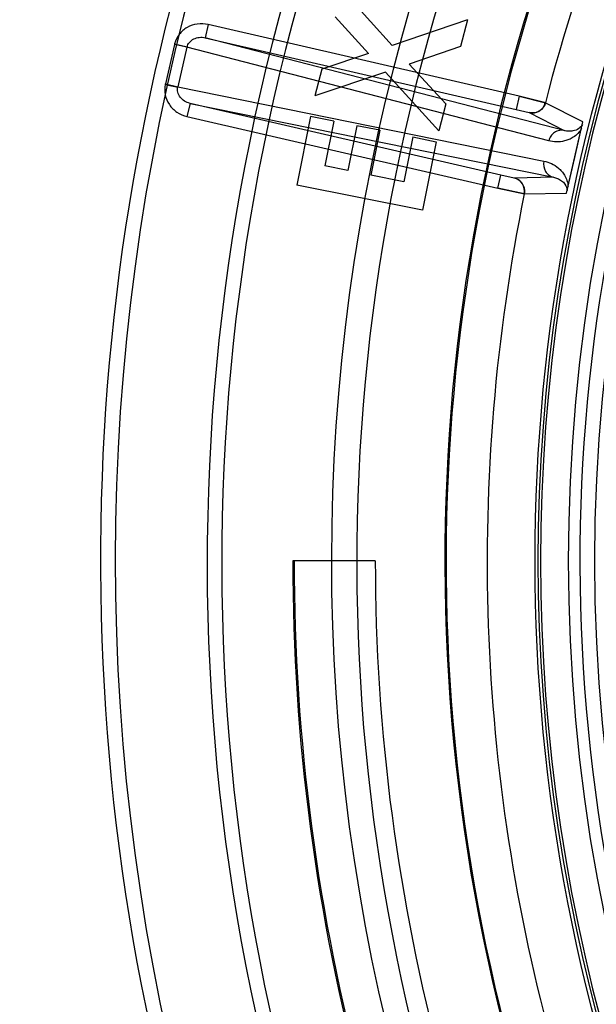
# Model space of a CAD drawing. Header units: millimetres. Extents: x 0 to 297, y 0 to 210.
# Tile 68 of 256: x 145.244 to 145.393, y 93.084 to 93.339. Entities that reach past the tile are written whole.
import ezdxf

# ---------------------------------------------------------------- set-up
doc = ezdxf.new("R2010")
doc.units = ezdxf.units.MM
doc.header["$LTSCALE"] = 16.335
doc.layers.get('0').update_dxf_attribs({"linetype": 'CONTINUOUS'})
doc.layers.add('01_GLOBAL', color=7, linetype='CONTINUOUS')
doc.layers.add('INTFCLR_144815', color=7, linetype='CONTINUOUS')

msp = doc.modelspace()

# ---------------------------------------------------------------- linework, layer by layer
at = {"color": 7, "linetype": 'Continuous'}
msp.add_circle((146.8548034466, 92.13446435), 2.66, dxfattribs=at)
at = {"color": 9, "linetype": 'Continuous'}
msp.add_arc((146.8548034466, 92.13446435), 2.6259090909, 92.9674534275, 177.0325465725, dxfattribs=at)
at = {"layer": '01_GLOBAL', "color": 7, "linetype": 'Continuous'}
msp.add_circle((146.8548034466, 92.13446435), 2.695, dxfattribs=at)
at = {"layer": 'INTFCLR_144815', "color": 6, "linetype": 'Continuous'}
for p, q in [((145.3400017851, 93.3321529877), (145.327046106, 93.3464443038)), ((145.3338244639, 93.33004935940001), (145.3252630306, 93.33953906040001)), ((145.3594486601, 93.3387443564), (145.3400017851, 93.3321529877)), ((145.3594486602, 93.3387443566), (145.3576589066, 93.3318391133)), ((145.3576589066, 93.3318391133), (145.3444093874, 93.3273179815)), ((145.3338244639, 93.33004935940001), (145.3217503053, 93.3259756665)), ((145.3217503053, 93.3259756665), (145.3199672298, 93.3190704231)), ((145.3538256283, 93.31700686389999), (145.3444093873, 93.3273179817)), ((145.3382120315, 93.3252477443), (145.3199672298, 93.3190704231)), ((145.3520291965, 93.31006155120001), (145.3382120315, 93.3252477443)), ((145.3538256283, 93.3170068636), (145.3520291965, 93.31006155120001)), ((145.3188594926, 93.3137608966), (145.3152799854, 93.2959969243)), ((145.3249232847, 93.3125387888), (145.3188594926, 93.3137608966)), ((145.3249232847, 93.3125387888), (145.3225859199, 93.3009254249)), ((145.3308067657, 93.31135675), (145.3284694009, 93.2997433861)), ((145.3367570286, 93.3101546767), (145.3308067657, 93.31135675)), ((145.3367570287, 93.3101546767), (145.3344196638, 93.29854131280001)), ((145.3453184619, 93.3084317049), (145.3429810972, 93.2968183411)), ((145.345318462, 93.30843170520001), (145.3514022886, 93.30720291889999)), ((145.3514022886, 93.30720291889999), (145.3478227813, 93.2894389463)), ((145.3284694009, 93.2997433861), (145.3225859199, 93.3009254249)), ((145.3429810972, 93.2968183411), (145.3344196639, 93.29854131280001)), ((145.3478227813, 93.2894389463), (145.3152799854, 93.2959969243)), ((145.3356077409, 93.1986600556), (145.3142460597, 93.1986600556))]:
    msp.add_line(p, q, dxfattribs=at)
at = {"layer": 'INTFCLR_144815', "color": 9, "linetype": 'Continuous'}
for p, q in [((145.2923794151, 93.337538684), (145.2915921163, 93.33412851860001)), ((145.3728228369, 93.3189668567), (145.2923794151, 93.337538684)), ((145.384503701, 93.3101004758), (145.2915921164, 93.33412851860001)), ((145.2915921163, 93.33412851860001), (145.3720355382, 93.31555669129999)), ((145.2836393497, 93.3323919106), (145.2812824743, 93.3221831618)), ((145.2868746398, 93.3316449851), (145.2836393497, 93.3323919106)), ((145.2836806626, 93.33256074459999), (145.2868951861, 93.33172943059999)), ((145.2868746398, 93.3316449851), (145.2845177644, 93.32143623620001)), ((145.2868746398, 93.3316449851), (145.2868951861, 93.33172943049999)), ((145.3804811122, 93.307437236), (145.2868746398, 93.3316449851)), ((145.2812455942, 93.3220133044), (145.2844992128, 93.3213513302)), ((145.2812824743, 93.3221831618), (145.2845177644, 93.32143623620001)), ((145.2844992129, 93.3213513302), (145.2845177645, 93.32143623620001)), ((145.2845177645, 93.32143623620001), (145.3792626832, 93.3021596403)), ((145.3728228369, 93.3189668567), (145.3720355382, 93.31555669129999)), ((145.2876690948, 93.31713604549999), (145.2868817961, 93.31372588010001)), ((145.2876690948, 93.3171360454), (145.3817106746, 93.29800254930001)), ((145.3681125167, 93.2985642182), (145.2876690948, 93.31713604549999)), ((145.3720355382, 93.31555669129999), (145.375465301, 93.3147751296)), ((145.3893542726, 93.312310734), (145.3796118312, 93.3172776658)), ((145.2868817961, 93.31372588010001), (145.367325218, 93.2951540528)), ((145.3754374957, 93.3147410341), (145.3845037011, 93.3101004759)), ((145.367325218, 93.2951540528), (145.3681125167, 93.2985642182)), ((145.3715277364, 93.297806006), (145.3681125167, 93.2985642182)), ((145.3817106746, 93.29800254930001), (145.3715277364, 93.297806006)), ((145.3741675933, 93.29369606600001), (145.3851013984, 93.29388951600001))]:
    msp.add_line(p, q, dxfattribs=at)
at = {"layer": 'INTFCLR_144815', "color": 7, "linetype": 'Continuous'}
for p, q in [((145.3797763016, 93.31727491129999), (145.372822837, 93.3189668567)), ((145.3728228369, 93.3189668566), (145.3796118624, 93.3172777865)), ((145.3851013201, 93.2938895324), (145.389354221, 93.3123108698)), ((145.3872277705, 93.303100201), (145.3893542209, 93.3123108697)), ((145.3851013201, 93.2938895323), (145.3872277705, 93.303100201)), ((145.3741675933, 93.29369606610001), (145.367325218, 93.2951540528)), ((145.3673252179, 93.2951540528), (145.3742230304, 93.2936869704))]:
    msp.add_line(p, q, dxfattribs=at)
at = {"layer": 'INTFCLR_144815', "color": 6, "linetype": 'Continuous'}
for centre, radius, start, end in [((145.8396077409, 93.1986600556), 0.6157754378, 313.9937911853, 154.5150993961), ((145.8396077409, 93.1986600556), 0.5947754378, 312.9543589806, 154.5144414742), ((145.8396077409, 93.1986600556), 0.5751005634, 108.7136429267, 257.7559644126), ((145.8396077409, 93.1986600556), 0.4627266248, 45.0000000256, 314.9999999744), ((145.8396077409, 93.1986600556), 0.4618985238, 44.999999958, 315.000000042), ((145.8396077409, 93.1986600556), 0.461229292, 44.99999997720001, 315.0000000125), ((145.8396077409, 93.1986600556), 0.4472794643, 47.86578076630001, 312.1342192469), ((145.8399207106, 93.1980122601), 0.54782, 159.5360679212, 203.3367082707), ((145.8396077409, 93.1986600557), 0.5253616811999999, 180.0000000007, 210.0000000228), ((145.8396077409, 93.1986600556), 0.525, 180.0000000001, 210.0000000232), ((145.8396077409, 93.1986600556), 0.504, 180, 209.9999999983)]:
    msp.add_arc(centre, radius, start, end, dxfattribs=at)
at = {"layer": 'INTFCLR_144815', "color": 9, "linetype": 'Continuous'}
for centre, radius, start, end in [((145.8396077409, 93.1986600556), 0.5712784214, 125.9035433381, 247.5002459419), ((145.8396077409, 93.1986600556), 0.4540564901, 52.5411294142, 307.4588705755), ((145.8396076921, 93.1986600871), 0.5153551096, 125.9035433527, 247.5002459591), ((145.8396077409, 93.1986600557), 0.4856448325, 128.484146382, 209.9999999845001), ((145.8396077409, 93.1986600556), 0.4750435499, 138.4596802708, 165.5403197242), ((145.8399207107, 93.1980122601), 0.5440554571, 159.6723536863, 203.1995351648), ((145.8399207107, 93.1980122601), 0.5091034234, 159.7769988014, 203.0866188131), ((145.839607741, 93.1986600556), 0.485996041, 159.8720266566, 203.1279733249), ((145.8396077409, 93.1986600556), 0.4510440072, 159.8664381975, 203.1335617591), ((145.2901099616, 93.3308980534), 0.0066408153, 165.5003217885, 167.000009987), ((145.2877531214, 93.32068929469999), 0.006640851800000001, 166.9999956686, 168.4996756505), ((145.839607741, 93.1986600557), 0.47504355, 168.4596802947, 195.5403196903)]:
    msp.add_arc(centre, radius, start, end, dxfattribs=at)
at = {"layer": 'INTFCLR_144815', "color": 7, "linetype": 'Continuous'}
for centre, start, end in [((145.3762225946, 93.31815188), 257.0375950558, 345.5364809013), ((145.3707381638, 93.29439619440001), 348.4614528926, 76.96242808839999)]:
    msp.add_arc(centre, 0.0035001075, start, end, dxfattribs=at)
at = {"layer": 'INTFCLR_144815', "color": 9, "linetype": 'Continuous'}
for points in [[(145.292379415, 93.337538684), (145.2914542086, 93.33775198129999), (145.2895266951, 93.33783613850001), (145.2868257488, 93.336914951), (145.2847105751, 93.3350820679), (145.2839038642, 93.3334324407), (145.2836780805, 93.33256074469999)], [(145.2812478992, 93.3220133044), (145.2810682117, 93.3211309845), (145.2810749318, 93.3192934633), (145.2821676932, 93.31672007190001), (145.2841898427, 93.31470837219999), (145.2859575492, 93.3139398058), (145.286881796, 93.31372588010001)]]:
    msp.add_open_spline(points, degree=3, dxfattribs=at)
for points, knots in [([(145.2868951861, 93.33172943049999), (145.2870079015, 93.3321652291), (145.2874498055, 93.33301290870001), (145.2886023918, 93.3339005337), (145.2900578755, 93.33431439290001), (145.291090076, 93.33424569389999), (145.2915921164, 93.33412851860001)], [0, 0, 0, 0, 0.2329766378, 0.4761332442, 0.7331775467, 1, 1, 1, 1]), ([(145.2876690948, 93.31713604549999), (145.2871665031, 93.317250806), (145.286208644, 93.3176415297), (145.2850818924, 93.31865156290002), (145.2844350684, 93.31995460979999), (145.2844094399, 93.3209102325), (145.2844992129, 93.3213513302)], [0, 0, 0, 0, 0.2668190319, 0.5238665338, 0.7670229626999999, 1, 1, 1, 1]), ([(145.3845037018, 93.3101004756), (145.3840989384, 93.3101926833), (145.3832012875, 93.3102154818), (145.3819266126, 93.30969928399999), (145.3809452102, 93.3087105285), (145.3805802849, 93.30786172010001), (145.3804811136, 93.3074372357)], [0, 0, 0, 0, 0.2341584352, 0.4914350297, 0.7541194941, 1, 1, 1, 1]), ([(145.3889582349, 93.3105958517), (145.3884492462, 93.30970872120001), (145.3873896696, 93.30861334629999), (145.3857563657, 93.3077547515), (145.3843023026, 93.30727172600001), (145.3825198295, 93.3070762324), (145.3811348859, 93.3072681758), (145.3804811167, 93.30743724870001)], [0, 0, 0, 0, 0.3172302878, 0.4504430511, 0.5708009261, 0.7905517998, 1, 1, 1, 1]), ([(145.3892059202, 93.31166860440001), (145.3889917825, 93.31125776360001), (145.3882831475, 93.3104686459), (145.386934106, 93.3099417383), (145.3856153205, 93.3098698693), (145.3848620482, 93.3099995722), (145.3845037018, 93.3101004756)], [0, 0, 0, 0, 0.2611422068, 0.5731677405, 0.7901600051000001, 1, 1, 1, 1]), ([(145.3792626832, 93.3021596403), (145.3790657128, 93.30129614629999), (145.3792793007, 93.29980177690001), (145.3804900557, 93.2984723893), (145.3813064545, 93.2980971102), (145.3817106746, 93.29800254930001)], [0, 0, 0, 0, 0.5041043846, 0.7637162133, 1, 1, 1, 1]), ([(145.3792626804, 93.302159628), (145.3799244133, 93.3020216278), (145.3812554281, 93.3015917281), (145.3827693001, 93.30063264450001), (145.3838627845, 93.2995645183), (145.3849544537, 93.2980780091), (145.3854284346, 93.2966275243), (145.3854972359, 93.2956043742)], [0, 0, 0, 0, 0.2096612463, 0.4295014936, 0.5490369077, 0.6819391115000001, 1, 1, 1, 1]), ([(145.3817106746, 93.29800254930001), (145.3820773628, 93.2979360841), (145.3828114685, 93.2977228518), (145.3838572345, 93.29713766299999), (145.3848642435, 93.29613779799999), (145.3852340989, 93.2951174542), (145.3852496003, 93.29453164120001)], [0, 0, 0, 0, 0.2102226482, 0.4274669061, 0.6694219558, 1, 1, 1, 1])]:
    msp.add_open_spline(points, degree=3, knots=knots, dxfattribs=at)
at = {"layer": 'INTFCLR_144815', "color": 7, "linetype": 'Continuous'}
for points, knots in [([(145.3796656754, 93.3172616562), (145.3795018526, 93.3166259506), (145.3788802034, 93.3155930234), (145.3773068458, 93.3146440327), (145.3760894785, 93.3145901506), (145.3754374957, 93.3147410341)], [0, 0, 0, 0, 0.3652834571, 0.6276282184, 1, 1, 1, 1]), ([(145.3742230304, 93.2936869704), (145.3743544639, 93.29433016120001), (145.374248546, 93.2955310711), (145.3732504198, 93.29707373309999), (145.3721798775, 93.2976558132), (145.3715277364, 93.297806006)], [0, 0, 0, 0, 0.3652866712, 0.6276297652, 1, 1, 1, 1])]:
    msp.add_open_spline(points, degree=3, knots=knots, dxfattribs=at)

doc.saveas('drawing.dxf')
